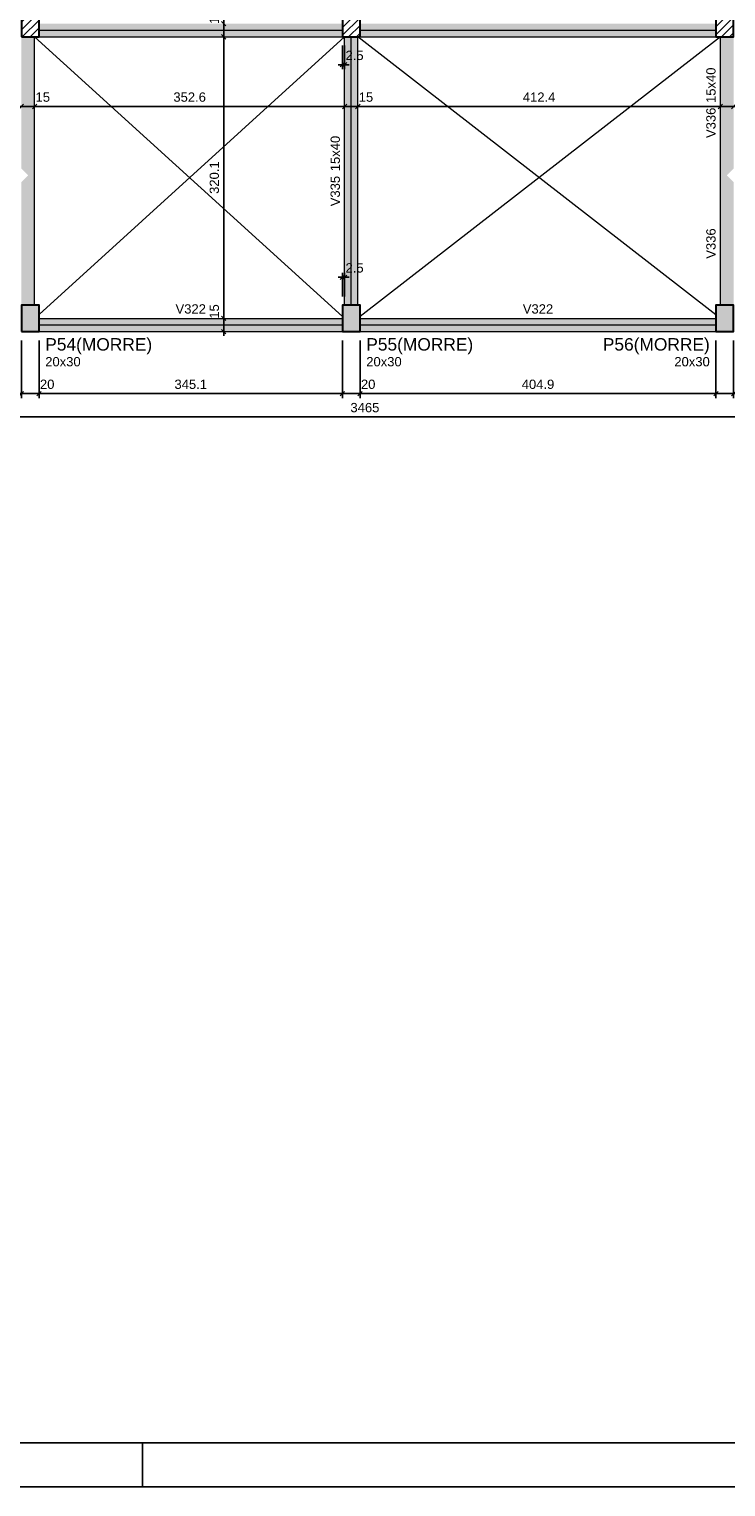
# Model space of a CAD drawing. Header units: millimetres. Extents: x 0 to 119, y 0 to 84.
# Tile 4 of 38: x 42 to 58, y 0 to 33. Entities that reach past the tile are written whole.
import ezdxf

# ---------------------------------------------------------------- set-up
doc = ezdxf.new("R2010")
doc.units = ezdxf.units.MM
doc.header["$MEASUREMENT"] = 0
doc.linetypes.add('NULL', pattern=[0])
doc.layers.get('0').update_dxf_attribs({"lineweight": 18})
for name, color, linetype, lineweight in [('FO-Aberturas', 7, 'Continuous', 5), ('FO-Cotas', 5, 'Continuous', 5), ('FO-Eixos', 5, 'Continuous', 5), ('FO-Hachura pilar que morre', 106, 'Continuous', 5), ('FO-Hachura pilar que passa', 19, 'Continuous', 5), ('FO-Hachura viga', 43, 'Continuous', 5), ('FO-Pilares', 4, 'Continuous', 30), ('FO-Textos das vigas', 7, 'Continuous', 5), ('FO-Textos dos pilares', 7, 'Continuous', 5), ('FO-Vigas', 1, 'Continuous', 20)]:
    doc.layers.add(name, color=color, linetype=linetype, lineweight=lineweight)
doc.layers.add('SEDUC_MARF', color=1, linetype='Continuous')
doc.layers.add('SEDUC_MARGG', color=7, linetype='Continuous')
doc.styles.add('Arial', font='txt')
doc.dimstyles.new('UM_50.000000', dxfattribs={"dimtxt": 0.18, "dimasz": 0.1, "dimexe": 0.1, "dimexo": 0.2, "dimgap": 0, "dimtad": 1, "dimtih": 1, "dimtoh": 1, "dimdec": 1, "dimlfac": 50, "dimzin": 0, "dimdsep": 46, "dimtxsty": 'Standard', "dimcen": 0.09, "dimdle": 0.1, "dimadec": 1, "dimazin": 2, "dimtfac": 1, "dimtdec": 4, "dimtofl": 0, "dimtmove": 0, "dimatfit": 3, "dimfxl": 1, "dimtolj": 1, "dimarcsym": 0})

# ---------------------------------------------------------------- blocks, each defined once
blk = doc.blocks.new('_Oblique')
at = {"color": 0, "linetype": 'ByBlock', "lineweight": -2}
blk.add_line((-0.5, -0.5), (0.5, 0.5), dxfattribs=at)
blk = doc.blocks.new('*D43')
at = {"layer": 'Defpoints', "color": 0}
for p in [(42.148, 26.272), (42.548, 26.272), (42.548, 24.86)]:
    blk.add_point(p, dxfattribs=at)
at = {"layer": 'FO-Cotas', "color": 0, "lineweight": -2}
for p, q in [((42.148, 26.072), (42.148, 24.76)), ((42.548, 26.072), (42.548, 24.76)), ((42.048, 24.86), (42.648, 24.86))]:
    blk.add_line(p, q, dxfattribs=at)
at = {"layer": 'FO-Cotas', "color": 0, "lineweight": -2, "xscale": 0.1, "yscale": 0.1, "zscale": 0.1, "rotation": 180}
blk.add_blockref('_Oblique', (42.148, 24.86), dxfattribs=at)
at = {"layer": 'FO-Cotas', "color": 0, "lineweight": -2, "xscale": 0.1, "yscale": 0.1, "zscale": 0.1}
blk.add_blockref('_Oblique', (42.548, 24.86), dxfattribs=at)
at = {"layer": 'FO-Cotas', "color": 7, "insert": (42.733, 25.072), "char_height": 0.2118, "attachment_point": 5, "rotation": 0.0057, "style": 'Arial'}
blk.add_mtext('\\A1;20', dxfattribs=at)
blk = doc.blocks.new('*D44')
at = {"layer": 'Defpoints', "color": 0}
for p in [(42.548, 26.272), (49.45, 26.272), (49.45, 24.86)]:
    blk.add_point(p, dxfattribs=at)
at = {"layer": 'FO-Cotas', "color": 0, "lineweight": -2}
for p, q in [((42.548, 26.072), (42.548, 24.76)), ((49.45, 26.072), (49.45, 24.76)), ((42.448, 24.86), (49.55, 24.86))]:
    blk.add_line(p, q, dxfattribs=at)
at = {"layer": 'FO-Cotas', "color": 0, "lineweight": -2, "xscale": 0.1, "yscale": 0.1, "zscale": 0.1, "rotation": 180}
blk.add_blockref('_Oblique', (42.548, 24.86), dxfattribs=at)
at = {"layer": 'FO-Cotas', "color": 0, "lineweight": -2, "xscale": 0.1, "yscale": 0.1, "zscale": 0.1}
blk.add_blockref('_Oblique', (49.45, 24.86), dxfattribs=at)
at = {"layer": 'FO-Cotas', "color": 7, "insert": (45.999, 25.072), "char_height": 0.2118, "attachment_point": 5, "style": 'Arial'}
blk.add_mtext('\\A1;345.1', dxfattribs=at)
blk = doc.blocks.new('*D45')
at = {"layer": 'Defpoints', "color": 0}
for p in [(49.45, 26.272), (49.85, 26.272), (49.85, 24.86)]:
    blk.add_point(p, dxfattribs=at)
at = {"layer": 'FO-Cotas', "color": 0, "lineweight": -2}
for p, q in [((49.45, 26.072), (49.45, 24.76)), ((49.85, 26.072), (49.85, 24.76)), ((49.35, 24.86), (49.95, 24.86))]:
    blk.add_line(p, q, dxfattribs=at)
at = {"layer": 'FO-Cotas', "color": 0, "lineweight": -2, "xscale": 0.1, "yscale": 0.1, "zscale": 0.1, "rotation": 180}
blk.add_blockref('_Oblique', (49.45, 24.86), dxfattribs=at)
at = {"layer": 'FO-Cotas', "color": 0, "lineweight": -2, "xscale": 0.1, "yscale": 0.1, "zscale": 0.1}
blk.add_blockref('_Oblique', (49.85, 24.86), dxfattribs=at)
at = {"layer": 'FO-Cotas', "color": 7, "insert": (50.035, 25.072), "char_height": 0.2118, "attachment_point": 5, "rotation": 0.0057, "style": 'Arial'}
blk.add_mtext('\\A1;20', dxfattribs=at)
blk = doc.blocks.new('*D46')
at = {"layer": 'Defpoints', "color": 0}
for p in [(49.85, 26.272), (57.948, 26.272), (57.948, 24.86)]:
    blk.add_point(p, dxfattribs=at)
at = {"layer": 'FO-Cotas', "color": 0, "lineweight": -2}
for p, q in [((49.85, 26.072), (49.85, 24.76)), ((57.948, 26.072), (57.948, 24.76)), ((49.75, 24.86), (58.048, 24.86))]:
    blk.add_line(p, q, dxfattribs=at)
at = {"layer": 'FO-Cotas', "color": 0, "lineweight": -2, "xscale": 0.1, "yscale": 0.1, "zscale": 0.1, "rotation": 180}
blk.add_blockref('_Oblique', (49.85, 24.86), dxfattribs=at)
at = {"layer": 'FO-Cotas', "color": 0, "lineweight": -2, "xscale": 0.1, "yscale": 0.1, "zscale": 0.1}
blk.add_blockref('_Oblique', (57.948, 24.86), dxfattribs=at)
at = {"layer": 'FO-Cotas', "color": 7, "insert": (53.899, 25.072), "char_height": 0.2118, "attachment_point": 5, "style": 'Arial'}
blk.add_mtext('\\A1;404.9', dxfattribs=at)
blk = doc.blocks.new('*D47')
at = {"layer": 'Defpoints', "color": 0}
for p in [(57.948, 26.272), (58.348, 26.272), (58.348, 24.86)]:
    blk.add_point(p, dxfattribs=at)
at = {"layer": 'FO-Cotas', "color": 0, "lineweight": -2}
for p, q in [((57.948, 26.072), (57.948, 24.76)), ((58.348, 26.072), (58.348, 24.76)), ((57.848, 24.86), (58.448, 24.86))]:
    blk.add_line(p, q, dxfattribs=at)
at = {"layer": 'FO-Cotas', "color": 0, "lineweight": -2, "xscale": 0.1, "yscale": 0.1, "zscale": 0.1, "rotation": 180}
blk.add_blockref('_Oblique', (57.948, 24.86), dxfattribs=at)
at = {"layer": 'FO-Cotas', "color": 0, "lineweight": -2, "xscale": 0.1, "yscale": 0.1, "zscale": 0.1}
blk.add_blockref('_Oblique', (58.348, 24.86), dxfattribs=at)
at = {"layer": 'FO-Cotas', "color": 7, "insert": (58.533, 25.072), "char_height": 0.2118, "attachment_point": 5, "rotation": 0.0057, "style": 'Arial'}
blk.add_mtext('\\A1;20', dxfattribs=at)
blk = doc.blocks.new('*D54')
at = {"layer": 'Defpoints', "color": 0}
for p in [(15.31, 33.857), (84.611, 26.272), (84.611, 24.331)]:
    blk.add_point(p, dxfattribs=at)
at = {"layer": 'FO-Cotas', "color": 0, "lineweight": -2}
for p, q in [((15.31, 33.657), (15.31, 24.231)), ((84.611, 26.072), (84.611, 24.231)), ((15.21, 24.331), (84.711, 24.331))]:
    blk.add_line(p, q, dxfattribs=at)
at = {"layer": 'FO-Cotas', "color": 0, "lineweight": -2, "xscale": 0.1, "yscale": 0.1, "zscale": 0.1, "rotation": 180}
blk.add_blockref('_Oblique', (15.31, 24.331), dxfattribs=at)
at = {"layer": 'FO-Cotas', "color": 0, "lineweight": -2, "xscale": 0.1, "yscale": 0.1, "zscale": 0.1}
blk.add_blockref('_Oblique', (84.611, 24.331), dxfattribs=at)
at = {"layer": 'FO-Cotas', "color": 7, "insert": (49.961, 24.542), "char_height": 0.2118, "attachment_point": 5, "style": 'Arial'}
blk.add_mtext('\\A1;3465', dxfattribs=at)
blk = doc.blocks.new('*D112')
at = {"layer": 'Defpoints', "color": 0}
for p in [(42.148, 31.391), (42.448, 31.391), (42.448, 31.391)]:
    blk.add_point(p, dxfattribs=at)
at = {"layer": 'FO-Cotas', "color": 0, "lineweight": -2}
blk.add_line((42.048, 31.391), (42.548, 31.391), dxfattribs=at)
at = {"layer": 'FO-Cotas', "color": 0, "lineweight": -2, "xscale": 0.1, "yscale": 0.1, "zscale": 0.1, "rotation": 180}
blk.add_blockref('_Oblique', (42.148, 31.391), dxfattribs=at)
at = {"layer": 'FO-Cotas', "color": 0, "lineweight": -2, "xscale": 0.1, "yscale": 0.1, "zscale": 0.1}
blk.add_blockref('_Oblique', (42.448, 31.391), dxfattribs=at)
at = {"layer": 'FO-Cotas', "color": 7, "insert": (42.633, 31.603), "char_height": 0.2118, "attachment_point": 5, "rotation": 0.0057, "style": 'Arial'}
blk.add_mtext('\\A1;15', dxfattribs=at)
blk = doc.blocks.new('*D113')
at = {"layer": 'Defpoints', "color": 0}
for p in [(42.448, 31.391), (49.5, 31.391), (49.5, 31.391)]:
    blk.add_point(p, dxfattribs=at)
at = {"layer": 'FO-Cotas', "color": 0, "lineweight": -2}
blk.add_line((42.348, 31.391), (49.6, 31.391), dxfattribs=at)
at = {"layer": 'FO-Cotas', "color": 0, "lineweight": -2, "xscale": 0.1, "yscale": 0.1, "zscale": 0.1, "rotation": 180}
blk.add_blockref('_Oblique', (42.448, 31.391), dxfattribs=at)
at = {"layer": 'FO-Cotas', "color": 0, "lineweight": -2, "xscale": 0.1, "yscale": 0.1, "zscale": 0.1}
blk.add_blockref('_Oblique', (49.5, 31.391), dxfattribs=at)
at = {"layer": 'FO-Cotas', "color": 7, "insert": (45.974, 31.603), "char_height": 0.2118, "attachment_point": 5, "rotation": 0.0057, "style": 'Arial'}
blk.add_mtext('\\A1;352.6', dxfattribs=at)
blk = doc.blocks.new('*D114')
at = {"layer": 'Defpoints', "color": 0}
for p in [(49.5, 31.391), (49.8, 31.391), (49.8, 31.391)]:
    blk.add_point(p, dxfattribs=at)
at = {"layer": 'FO-Cotas', "color": 0, "lineweight": -2}
blk.add_line((49.4, 31.391), (49.9, 31.391), dxfattribs=at)
at = {"layer": 'FO-Cotas', "color": 0, "lineweight": -2, "xscale": 0.1, "yscale": 0.1, "zscale": 0.1, "rotation": 180}
blk.add_blockref('_Oblique', (49.5, 31.391), dxfattribs=at)
at = {"layer": 'FO-Cotas', "color": 0, "lineweight": -2, "xscale": 0.1, "yscale": 0.1, "zscale": 0.1}
blk.add_blockref('_Oblique', (49.8, 31.391), dxfattribs=at)
at = {"layer": 'FO-Cotas', "color": 7, "insert": (49.985, 31.603), "char_height": 0.2118, "attachment_point": 5, "rotation": 0.0057, "style": 'Arial'}
blk.add_mtext('\\A1;15', dxfattribs=at)
blk = doc.blocks.new('*D115')
at = {"layer": 'Defpoints', "color": 0}
for p in [(49.8, 31.391), (58.048, 31.391), (58.048, 31.391)]:
    blk.add_point(p, dxfattribs=at)
at = {"layer": 'FO-Cotas', "color": 0, "lineweight": -2}
blk.add_line((49.7, 31.391), (58.148, 31.391), dxfattribs=at)
at = {"layer": 'FO-Cotas', "color": 0, "lineweight": -2, "xscale": 0.1, "yscale": 0.1, "zscale": 0.1, "rotation": 180}
blk.add_blockref('_Oblique', (49.8, 31.391), dxfattribs=at)
at = {"layer": 'FO-Cotas', "color": 0, "lineweight": -2, "xscale": 0.1, "yscale": 0.1, "zscale": 0.1}
blk.add_blockref('_Oblique', (58.048, 31.391), dxfattribs=at)
at = {"layer": 'FO-Cotas', "color": 7, "insert": (53.924, 31.603), "char_height": 0.2118, "attachment_point": 5, "rotation": 0.0057, "style": 'Arial'}
blk.add_mtext('\\A1;412.4', dxfattribs=at)
blk = doc.blocks.new('*D116')
at = {"layer": 'Defpoints', "color": 0}
for p in [(58.048, 31.391), (58.348, 31.391), (58.348, 31.391)]:
    blk.add_point(p, dxfattribs=at)
at = {"layer": 'FO-Cotas', "color": 0, "lineweight": -2}
blk.add_line((57.948, 31.391), (58.448, 31.391), dxfattribs=at)
at = {"layer": 'FO-Cotas', "color": 0, "lineweight": -2, "xscale": 0.1, "yscale": 0.1, "zscale": 0.1, "rotation": 180}
blk.add_blockref('_Oblique', (58.048, 31.391), dxfattribs=at)
at = {"layer": 'FO-Cotas', "color": 0, "lineweight": -2, "xscale": 0.1, "yscale": 0.1, "zscale": 0.1}
blk.add_blockref('_Oblique', (58.348, 31.391), dxfattribs=at)
at = {"layer": 'FO-Cotas', "color": 7, "insert": (58.533, 31.603), "char_height": 0.2118, "attachment_point": 5, "rotation": 0.0057, "style": 'Arial'}
blk.add_mtext('\\A1;15', dxfattribs=at)
blk = doc.blocks.new('*D176')
at = {"layer": 'Defpoints', "color": 0}
for p in [(46.748, 26.572), (46.748, 26.572), (46.748, 26.272)]:
    blk.add_point(p, dxfattribs=at)
at = {"layer": 'FO-Cotas', "color": 0, "lineweight": -2}
blk.add_line((46.748, 26.172), (46.748, 26.672), dxfattribs=at)
at = {"layer": 'FO-Cotas', "color": 0, "lineweight": -2, "xscale": 0.1, "yscale": 0.1, "zscale": 0.1}
for p, rotation in [((46.748, 26.572), 90), ((46.748, 26.272), 270)]:
    blk.add_blockref('_Oblique', p, dxfattribs=dict(at, rotation=rotation))
at = {"layer": 'FO-Cotas', "color": 7, "insert": (46.536, 26.729), "char_height": 0.2118, "attachment_point": 5, "rotation": 90, "style": 'Arial'}
blk.add_mtext('\\A1;15', dxfattribs=at)
blk = doc.blocks.new('*D177')
at = {"layer": 'Defpoints', "color": 0}
for p in [(46.748, 32.974), (46.748, 32.974), (46.748, 26.572)]:
    blk.add_point(p, dxfattribs=at)
at = {"layer": 'FO-Cotas', "color": 0, "lineweight": -2}
blk.add_line((46.748, 26.472), (46.748, 33.074), dxfattribs=at)
at = {"layer": 'FO-Cotas', "color": 0, "lineweight": -2, "xscale": 0.1, "yscale": 0.1, "zscale": 0.1}
for p, rotation in [((46.748, 32.974), 90), ((46.748, 26.572), 270)]:
    blk.add_blockref('_Oblique', p, dxfattribs=dict(at, rotation=rotation))
at = {"layer": 'FO-Cotas', "color": 7, "insert": (46.536, 29.773), "char_height": 0.2118, "attachment_point": 5, "rotation": 90, "style": 'Arial'}
blk.add_mtext('\\A1;320.1', dxfattribs=at)
blk = doc.blocks.new('*D178')
at = {"layer": 'Defpoints', "color": 0}
for p in [(46.748, 33.274), (46.748, 33.274), (46.748, 32.974)]:
    blk.add_point(p, dxfattribs=at)
at = {"layer": 'FO-Cotas', "color": 0, "lineweight": -2}
blk.add_line((46.748, 32.874), (46.748, 33.374), dxfattribs=at)
at = {"layer": 'FO-Cotas', "color": 0, "lineweight": -2, "xscale": 0.1, "yscale": 0.1, "zscale": 0.1}
for p, rotation in [((46.748, 33.274), 90), ((46.748, 32.974), 270)]:
    blk.add_blockref('_Oblique', p, dxfattribs=dict(at, rotation=rotation))
at = {"layer": 'FO-Cotas', "color": 7, "insert": (46.536, 33.431), "char_height": 0.2118, "attachment_point": 5, "rotation": 90, "style": 'Arial'}
blk.add_mtext('\\A1;15', dxfattribs=at)
blk = doc.blocks.new('*D205')
at = {"layer": 'Defpoints', "color": 0}
for p in [(49.45, 32.974), (49.5, 32.974), (49.5, 32.339)]:
    blk.add_point(p, dxfattribs=at)
at = {"layer": 'FO-Cotas', "color": 0, "lineweight": -2}
for p, q in [((49.45, 32.774), (49.45, 32.239)), ((49.5, 32.774), (49.5, 32.239)), ((49.35, 32.339), (49.6, 32.339))]:
    blk.add_line(p, q, dxfattribs=at)
at = {"layer": 'FO-Cotas', "color": 0, "lineweight": -2, "xscale": 0.1, "yscale": 0.1, "zscale": 0.1, "rotation": 180}
blk.add_blockref('_Oblique', (49.45, 32.339), dxfattribs=at)
at = {"layer": 'FO-Cotas', "color": 0, "lineweight": -2, "xscale": 0.1, "yscale": 0.1, "zscale": 0.1}
blk.add_blockref('_Oblique', (49.5, 32.339), dxfattribs=at)
at = {"layer": 'FO-Cotas', "color": 7, "insert": (49.726, 32.551), "char_height": 0.2118, "attachment_point": 5, "rotation": 0.0057, "style": 'Arial'}
blk.add_mtext('\\A1;2.5', dxfattribs=at)
blk = doc.blocks.new('*D211')
at = {"layer": 'Defpoints', "color": 0}
for p in [(49.5, 27.507), (49.45, 26.872), (49.5, 26.872)]:
    blk.add_point(p, dxfattribs=at)
at = {"layer": 'FO-Cotas', "color": 0, "lineweight": -2}
for p, q in [((49.45, 27.072), (49.45, 27.607)), ((49.5, 27.072), (49.5, 27.607)), ((49.35, 27.507), (49.6, 27.507))]:
    blk.add_line(p, q, dxfattribs=at)
at = {"layer": 'FO-Cotas', "color": 0, "lineweight": -2, "xscale": 0.1, "yscale": 0.1, "zscale": 0.1, "rotation": 180}
blk.add_blockref('_Oblique', (49.45, 27.507), dxfattribs=at)
at = {"layer": 'FO-Cotas', "color": 0, "lineweight": -2, "xscale": 0.1, "yscale": 0.1, "zscale": 0.1}
blk.add_blockref('_Oblique', (49.5, 27.507), dxfattribs=at)
at = {"layer": 'FO-Cotas', "color": 7, "insert": (49.726, 27.719), "char_height": 0.2118, "attachment_point": 5, "rotation": 0.0057, "style": 'Arial'}
blk.add_mtext('\\A1;2.5', dxfattribs=at)

msp = doc.modelspace()

# ---------------------------------------------------------------- hatches: boundary and pattern name
at = {"layer": 'FO-Hachura pilar que morre', "linetype": 'Continuous'}
for points in [[(42.1476, 26.272), (42.3476, 26.272), (42.5476, 26.272), (42.5476, 26.572), (42.5476, 26.872), (42.3476, 26.872), (42.1476, 26.872), (42.1476, 26.572)], [(49.4502, 26.272), (49.6502, 26.272), (49.8502, 26.272), (49.8502, 26.572), (49.8502, 26.872), (49.6502, 26.872), (49.4502, 26.872), (49.4502, 26.572)], [(57.9476, 26.272), (58.1476, 26.272), (58.3476, 26.272), (58.3476, 26.572), (58.3476, 26.872), (58.1476, 26.872), (57.9476, 26.872), (57.9476, 26.572)]]:
    msp.add_hatch(color=106, dxfattribs=at).paths.add_polyline_path(points)
at = {"layer": 'FO-Hachura pilar que passa', "linetype": 'Continuous'}
h = msp.add_hatch(dxfattribs=at)
h.set_pattern_fill('ANSI31', color=19, style=0)
h.paths.add_polyline_path([(42.1476, 32.9742), (42.3476, 32.9742), (42.5476, 32.9742), (42.5476, 33.2742), (42.5476, 33.5742), (42.3476, 33.5742), (42.1476, 33.5742), (42.1476, 33.2742)])
h = msp.add_hatch(dxfattribs=at)
h.set_pattern_fill('ANSI31', color=19, style=0)
h.paths.add_polyline_path([(49.4502, 32.9742), (49.6502, 32.9742), (49.8502, 32.9742), (49.8502, 33.2742), (49.8502, 33.5742), (49.6502, 33.5742), (49.4502, 33.5742), (49.4502, 33.2742)])
h = msp.add_hatch(dxfattribs=at)
h.set_pattern_fill('ANSI31', color=19, style=0)
h.paths.add_polyline_path([(57.9476, 32.9742), (58.1476, 32.9742), (58.3476, 32.9742), (58.3476, 33.2742), (58.3476, 33.5742), (58.1476, 33.5742), (57.9476, 33.5742), (57.9476, 33.2742)])
at = {"layer": 'FO-Hachura viga', "linetype": 'Continuous'}
for points in [[(49.4504, 33.2744), (49.4504, 33.2744), (42.5476, 33.2744), (42.5476, 32.9744), (49.4504, 32.9744), (49.4504, 33.2744)], [(57.9474, 33.2742), (57.9474, 33.2742), (49.8504, 33.2742), (49.8504, 32.9744), (57.9474, 32.9744), (57.9474, 33.2742)], [(42.4476, 32.9744), (42.4476, 32.9744), (42.1476, 32.9744), (42.1476, 29.9754), (42.2976, 29.8254), (42.4476, 29.8254), (42.4476, 32.9744)], [(49.8004, 32.9744), (49.8004, 32.9744), (49.5004, 32.9744), (49.5004, 26.872), (49.8004, 26.872), (49.8004, 32.9744)], [(58.3474, 29.9754), (58.3474, 29.9754), (58.3474, 32.9744), (58.0474, 32.9744), (58.0474, 29.8254), (58.1974, 29.8254), (58.3474, 29.9754)], [(42.4478, 29.8254), (42.4478, 29.8254), (42.2976, 29.8254), (42.1476, 29.6754), (42.1476, 26.872), (42.4478, 26.872), (42.4478, 29.8254)], [(58.3474, 29.6754), (58.3474, 29.6754), (58.1974, 29.8254), (58.0474, 29.8254), (58.0474, 26.872), (58.3474, 26.872), (58.3474, 29.6754)], [(49.4504, 26.572), (49.4504, 26.572), (42.5476, 26.572), (42.5476, 26.272), (49.4504, 26.272), (49.4504, 26.572)], [(57.9474, 26.572), (57.9474, 26.572), (49.8504, 26.572), (49.8504, 26.272), (57.9474, 26.272), (57.9474, 26.572)]]:
    msp.add_hatch(color=43, dxfattribs=at).paths.add_polyline_path(points)

# ---------------------------------------------------------------- linework, layer by layer
at = {"layer": 'FO-Aberturas'}
for p, q in [((49.4506, 26.6172), (42.4476, 32.9742)), ((49.5006, 32.9742), (42.5476, 26.6632)), ((57.9476, 26.6492), (49.8006, 32.9742)), ((58.0476, 32.9742), (49.8506, 26.6112))]:
    msp.add_line(p, q, dxfattribs=at)
at = {"layer": 'FO-Eixos'}
for p, q in [((42.5476, 33.1242), (49.4502, 33.1242)), ((49.6502, 26.872), (49.6502, 32.9742)), ((49.8502, 33.1242), (57.9476, 33.1242)), ((42.5476, 26.422), (49.4502, 26.422)), ((49.8502, 26.422), (57.9476, 26.422))]:
    msp.add_line(p, q, dxfattribs=at)
at = {"layer": 'FO-Pilares'}
for points in [[(42.1476, 32.9742), (42.3476, 32.9742), (42.5476, 32.9742), (42.5476, 33.2742), (42.5476, 33.5742), (42.3476, 33.5742), (42.1476, 33.5742), (42.1476, 33.2742), (42.1476, 32.9742)], [(49.4502, 32.9742), (49.6502, 32.9742), (49.8502, 32.9742), (49.8502, 33.2742), (49.8502, 33.5742), (49.6502, 33.5742), (49.4502, 33.5742), (49.4502, 33.2742), (49.4502, 32.9742)], [(57.9476, 32.9742), (58.1476, 32.9742), (58.3476, 32.9742), (58.3476, 33.2742), (58.3476, 33.5742), (58.1476, 33.5742), (57.9476, 33.5742), (57.9476, 33.2742), (57.9476, 32.9742)], [(42.1476, 26.272), (42.3476, 26.272), (42.5476, 26.272), (42.5476, 26.572), (42.5476, 26.872), (42.3476, 26.872), (42.1476, 26.872), (42.1476, 26.572), (42.1476, 26.272)], [(49.4502, 26.272), (49.6502, 26.272), (49.8502, 26.272), (49.8502, 26.572), (49.8502, 26.872), (49.6502, 26.872), (49.4502, 26.872), (49.4502, 26.572), (49.4502, 26.272)], [(57.9476, 26.272), (58.1476, 26.272), (58.3476, 26.272), (58.3476, 26.572), (58.3476, 26.872), (58.1476, 26.872), (57.9476, 26.872), (57.9476, 26.572), (57.9476, 26.272)]]:
    msp.add_lwpolyline(points, close=True, dxfattribs=at)
at = {"layer": 'FO-Vigas'}
for p, q in [((42.4476, 29.8254), (42.4476, 32.9742)), ((42.5476, 32.9742), (49.4502, 32.9742)), ((49.5002, 26.872), (49.5002, 32.9742)), ((49.8002, 26.872), (49.8002, 32.9742)), ((49.8502, 32.9742), (57.9476, 32.9742)), ((58.0476, 29.8254), (58.0476, 32.9742)), ((42.4476, 26.872), (42.4476, 29.8254)), ((58.0476, 26.872), (58.0476, 29.8254)), ((42.5476, 26.572), (49.4502, 26.572)), ((49.8502, 26.572), (57.9476, 26.572)), ((42.5476, 26.272), (49.4502, 26.272)), ((49.8502, 26.272), (57.9476, 26.272))]:
    msp.add_line(p, q, dxfattribs=at)
at = {"layer": 'SEDUC_MARF'}
msp.add_line((44.9015, 1), (44.9015, 0), dxfattribs=at)
msp.add_lwpolyline([(118.9, 84.1), (0, 84.1), (0, 0), (118.9, 0)], close=True, dxfattribs=at)
at = {"layer": 'SEDUC_MARGG'}
msp.add_lwpolyline([(2.5, 1), (117.9, 1), (117.9, 83.1), (2.5, 83.1), (2.5, 1)], dxfattribs=at)

# ---------------------------------------------------------------- texts
at = {"layer": 'FO-Textos das vigas', "linetype": 'NULL', "char_height": 0.2118, "rotation": 90.00021, "line_spacing_factor": 0.798, "style": 'Arial'}
for s, insert, width, attachment_point in [('15x40', (57.9417, 31.4702), 1.580273, 7), ('V336', (57.9417, 31.3642), 1.354561, 9), ('15x40', (49.3947, 29.9182), 1.580273, 7), ('V335', (49.3947, 29.8122), 1.354561, 9), ('V336', (57.9417, 28.2742), 1.354561, 8)]:
    msp.add_mtext(s, dxfattribs=dict(at, insert=insert, width=width, attachment_point=attachment_point))
at = {"layer": 'FO-Textos das vigas', "linetype": 'NULL', "char_height": 0.2118, "width": 1.354561, "attachment_point": 8, "line_spacing_factor": 0.798, "style": 'Arial'}
for insert in [(45.9986, 26.6781), (53.8986, 26.6781)]:
    msp.add_mtext('V322', dxfattribs=dict(at, insert=insert))
at = {"layer": 'FO-Textos dos pilares', "linetype": 'NULL', "line_spacing_factor": 0.798, "style": 'Arial'}
for s, insert, char_height, width, attachment_point in [('P54(MORRE)', (42.6886, 25.7552), 0.2824, 4.810635, 7), ('P55(MORRE)', (49.9916, 25.7552), 0.2824, 4.810635, 7), ('P56(MORRE)', (57.8066, 25.7552), 0.2824, 4.810635, 9), ('20x30', (42.6886, 25.4781), 0.2118, 1.580273, 7), ('20x30', (49.9916, 25.4781), 0.2118, 1.580273, 7), ('20x30', (57.8066, 25.4781), 0.2118, 1.580273, 9)]:
    msp.add_mtext(s, dxfattribs=dict(at, insert=insert, char_height=char_height, width=width, attachment_point=attachment_point))

# ---------------------------------------------------------------- dimensions: what is measured, and where the dimension line sits
at = {"layer": 'FO-Cotas'}
for base, p1, p2, picture, middle in [((84.6108, 24.3305), (15.3102, 33.8574), (84.6108, 26.272), '*D54', (49.9605, 24.5423)), ((49.4502, 24.86), (42.5476, 26.272), (49.4502, 26.272), '*D44', (45.9989, 25.0718)), ((57.9476, 24.86), (49.8502, 26.272), (57.9476, 26.272), '*D46', (53.8989, 25.0718))]:
    dim = msp.add_linear_dim(base=base, p1=p1, p2=p2, dimstyle='UM_50.000000', override={"dimtxt": 0.2118, "dimasz": 0.1, "dimexe": 0.1, "dimexo": 0.2, "dimtad": 1, "dimtih": 0, "dimtoh": 0, "dimdec": 1, "dimlfac": 50, "dimzin": 8, "dimtxsty": 'Arial', "dimblk": 'Oblique', "dimblk1": 'Oblique', "dimblk2": 'Oblique', "dimsah": 1, "dimdle": 0.1, "dimse1": 0, "dimse2": 0, "dimclrt": 7, "dimadec": 1, "dimazin": 3, "dimtmove": 2, "dimldrblk": 'Oblique'}, dxfattribs=at)
    dim.commit()
    dim.dimension.update_dxf_attribs({"geometry": picture, "text_midpoint": middle, "dimtype": 160})
for base, p1, p2, picture, middle in [((46.7476, 33.2742), (46.7476, 32.9742), (46.7476, 33.2742), '*D178', (46.5358, 33.4315)), ((46.7476, 32.9742), (46.7476, 26.572), (46.7476, 32.9742), '*D177', (46.5358, 29.7731)), ((46.7476, 26.572), (46.7476, 26.272), (46.7476, 26.572), '*D176', (46.5358, 26.7293))]:
    dim = msp.add_linear_dim(base=base, p1=p1, p2=p2, angle=90, dimstyle='UM_50.000000', override={"dimtxt": 0.2118, "dimasz": 0.1, "dimexe": 0.1, "dimexo": 0.2, "dimtad": 1, "dimtih": 0, "dimtoh": 0, "dimdec": 1, "dimlfac": 50, "dimzin": 8, "dimtxsty": 'Arial', "dimblk": 'Oblique', "dimblk1": 'Oblique', "dimblk2": 'Oblique', "dimsah": 1, "dimdle": 0.1, "dimse1": 1, "dimse2": 1, "dimclrt": 7, "dimadec": 1, "dimazin": 3, "dimtmove": 2, "dimldrblk": 'Oblique'}, dxfattribs=at)
    dim.commit()
    dim.dimension.update_dxf_attribs({"geometry": picture, "text_midpoint": middle, "dimtype": 160, "text_rotation": 90})
for base, p1, p2, override, picture, middle in [((49.5002, 32.3388), (49.4502, 32.9742), (49.5002, 32.9742), {"dimtxt": 0.2118, "dimasz": 0.1, "dimexe": 0.1, "dimexo": 0.2, "dimtad": 1, "dimtih": 0, "dimtoh": 0, "dimdec": 1, "dimlfac": 50, "dimzin": 8, "dimtxsty": 'Arial', "dimblk": 'Oblique', "dimblk1": 'Oblique', "dimblk2": 'Oblique', "dimsah": 1, "dimdle": 0.1, "dimse1": 0, "dimse2": 0, "dimclrt": 7, "dimadec": 1, "dimazin": 3, "dimtmove": 2, "dimldrblk": 'Oblique'}, '*D205', (49.7258, 32.5506)), ((42.4476, 31.3912), (42.1476, 31.3912), (42.4476, 31.3912), {"dimtxt": 0.2118, "dimasz": 0.1, "dimexe": 0.1, "dimexo": 0.2, "dimtad": 1, "dimtih": 0, "dimtoh": 0, "dimdec": 1, "dimlfac": 50, "dimzin": 8, "dimtxsty": 'Arial', "dimblk": 'Oblique', "dimblk1": 'Oblique', "dimblk2": 'Oblique', "dimsah": 1, "dimdle": 0.1, "dimse1": 1, "dimse2": 1, "dimclrt": 7, "dimadec": 1, "dimazin": 3, "dimtmove": 2, "dimldrblk": 'Oblique'}, '*D112', (42.6329, 31.603)), ((49.5002, 31.3912), (42.4476, 31.3912), (49.5002, 31.3912), {"dimtxt": 0.2118, "dimasz": 0.1, "dimexe": 0.1, "dimexo": 0.2, "dimtad": 1, "dimtih": 0, "dimtoh": 0, "dimdec": 1, "dimlfac": 50, "dimzin": 8, "dimtxsty": 'Arial', "dimblk": 'Oblique', "dimblk1": 'Oblique', "dimblk2": 'Oblique', "dimsah": 1, "dimdle": 0.1, "dimse1": 1, "dimse2": 1, "dimclrt": 7, "dimadec": 1, "dimazin": 3, "dimtmove": 2, "dimldrblk": 'Oblique'}, '*D113', (45.9739, 31.603)), ((49.8002, 31.3912), (49.5002, 31.3912), (49.8002, 31.3912), {"dimtxt": 0.2118, "dimasz": 0.1, "dimexe": 0.1, "dimexo": 0.2, "dimtad": 1, "dimtih": 0, "dimtoh": 0, "dimdec": 1, "dimlfac": 50, "dimzin": 8, "dimtxsty": 'Arial', "dimblk": 'Oblique', "dimblk1": 'Oblique', "dimblk2": 'Oblique', "dimsah": 1, "dimdle": 0.1, "dimse1": 1, "dimse2": 1, "dimclrt": 7, "dimadec": 1, "dimazin": 3, "dimtmove": 2, "dimldrblk": 'Oblique'}, '*D114', (49.9855, 31.603)), ((58.0476, 31.3912), (49.8002, 31.3912), (58.0476, 31.3912), {"dimtxt": 0.2118, "dimasz": 0.1, "dimexe": 0.1, "dimexo": 0.2, "dimtad": 1, "dimtih": 0, "dimtoh": 0, "dimdec": 1, "dimlfac": 50, "dimzin": 8, "dimtxsty": 'Arial', "dimblk": 'Oblique', "dimblk1": 'Oblique', "dimblk2": 'Oblique', "dimsah": 1, "dimdle": 0.1, "dimse1": 1, "dimse2": 1, "dimclrt": 7, "dimadec": 1, "dimazin": 3, "dimtmove": 2, "dimldrblk": 'Oblique'}, '*D115', (53.9239, 31.603)), ((58.3476, 31.3912), (58.0476, 31.3912), (58.3476, 31.3912), {"dimtxt": 0.2118, "dimasz": 0.1, "dimexe": 0.1, "dimexo": 0.2, "dimtad": 1, "dimtih": 0, "dimtoh": 0, "dimdec": 1, "dimlfac": 50, "dimzin": 8, "dimtxsty": 'Arial', "dimblk": 'Oblique', "dimblk1": 'Oblique', "dimblk2": 'Oblique', "dimsah": 1, "dimdle": 0.1, "dimse1": 1, "dimse2": 1, "dimclrt": 7, "dimadec": 1, "dimazin": 3, "dimtmove": 2, "dimldrblk": 'Oblique'}, '*D116', (58.5329, 31.603)), ((49.5002, 27.5074), (49.4502, 26.872), (49.5002, 26.872), {"dimtxt": 0.2118, "dimasz": 0.1, "dimexe": 0.1, "dimexo": 0.2, "dimtad": 1, "dimtih": 0, "dimtoh": 0, "dimdec": 1, "dimlfac": 50, "dimzin": 8, "dimtxsty": 'Arial', "dimblk": 'Oblique', "dimblk1": 'Oblique', "dimblk2": 'Oblique', "dimsah": 1, "dimdle": 0.1, "dimse1": 0, "dimse2": 0, "dimclrt": 7, "dimadec": 1, "dimazin": 3, "dimtmove": 2, "dimldrblk": 'Oblique'}, '*D211', (49.7258, 27.7192)), ((42.5476, 24.86), (42.1476, 26.272), (42.5476, 26.272), {"dimtxt": 0.2118, "dimasz": 0.1, "dimexe": 0.1, "dimexo": 0.2, "dimtad": 1, "dimtih": 0, "dimtoh": 0, "dimdec": 1, "dimlfac": 50, "dimzin": 8, "dimtxsty": 'Arial', "dimblk": 'Oblique', "dimblk1": 'Oblique', "dimblk2": 'Oblique', "dimsah": 1, "dimdle": 0.1, "dimse1": 0, "dimse2": 0, "dimclrt": 7, "dimadec": 1, "dimazin": 3, "dimtmove": 2, "dimldrblk": 'Oblique'}, '*D43', (42.7329, 25.0718)), ((49.8502, 24.86), (49.4502, 26.272), (49.8502, 26.272), {"dimtxt": 0.2118, "dimasz": 0.1, "dimexe": 0.1, "dimexo": 0.2, "dimtad": 1, "dimtih": 0, "dimtoh": 0, "dimdec": 1, "dimlfac": 50, "dimzin": 8, "dimtxsty": 'Arial', "dimblk": 'Oblique', "dimblk1": 'Oblique', "dimblk2": 'Oblique', "dimsah": 1, "dimdle": 0.1, "dimse1": 0, "dimse2": 0, "dimclrt": 7, "dimadec": 1, "dimazin": 3, "dimtmove": 2, "dimldrblk": 'Oblique'}, '*D45', (50.0355, 25.0718)), ((58.3476, 24.86), (57.9476, 26.272), (58.3476, 26.272), {"dimtxt": 0.2118, "dimasz": 0.1, "dimexe": 0.1, "dimexo": 0.2, "dimtad": 1, "dimtih": 0, "dimtoh": 0, "dimdec": 1, "dimlfac": 50, "dimzin": 8, "dimtxsty": 'Arial', "dimblk": 'Oblique', "dimblk1": 'Oblique', "dimblk2": 'Oblique', "dimsah": 1, "dimdle": 0.1, "dimse1": 0, "dimse2": 0, "dimclrt": 7, "dimadec": 1, "dimazin": 3, "dimtmove": 2, "dimldrblk": 'Oblique'}, '*D47', (58.5329, 25.0718))]:
    dim = msp.add_linear_dim(base=base, p1=p1, p2=p2, dimstyle='UM_50.000000', override=override, dxfattribs=at)
    dim.commit()
    dim.dimension.update_dxf_attribs({"geometry": picture, "text_midpoint": middle, "dimtype": 160, "text_rotation": 0.00573})

doc.saveas('drawing.dxf')
